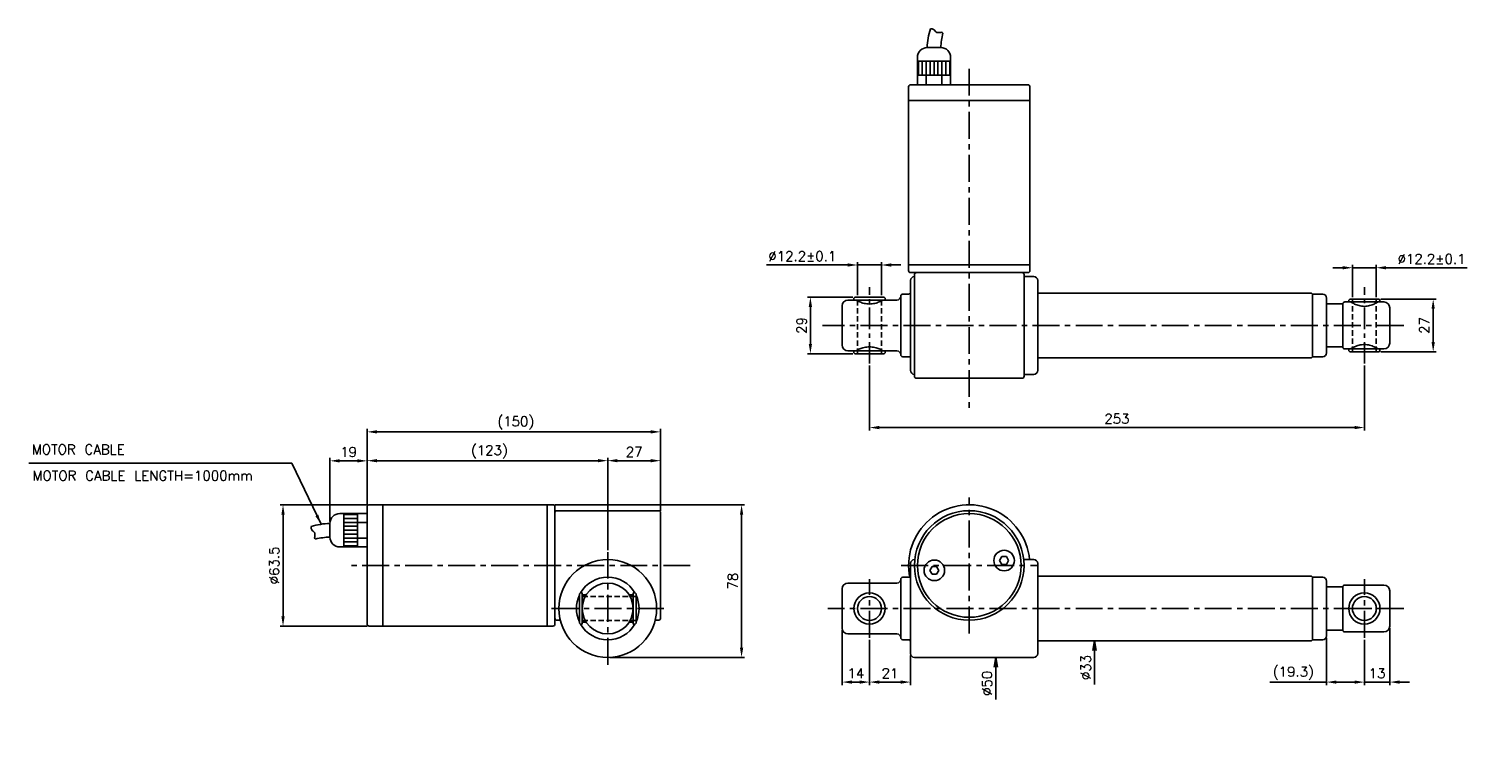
# Model space of a CAD drawing. Extents: x -172 to 564, y 146 to 517.
import ezdxf

# ---------------------------------------------------------------- set-up
doc = ezdxf.new("R2010")
doc.units = 0
doc.header["$LTSCALE"] = 11
doc.header["$MEASUREMENT"] = 0
doc.header["$PDMODE"] = 3
doc.linetypes.add('CENTER', pattern=[2, 1.25, -0.25, 0.25, -0.25])
doc.linetypes.add('HIDDEN', pattern=[0.375, 0.25, -0.125])
doc.layers.get('0').update_dxf_attribs({"linetype": 'CONTINUOUS'})
doc.layers.get('DEFPOINTS').update_dxf_attribs({"linetype": 'CONTINUOUS'})
for name, color, linetype in [('CE', 7, 'CENTER'), ('DIM', 7, 'CONTINUOUS'), ('HIDDEN', 7, 'HIDDEN')]:
    doc.layers.add(name, color=color, linetype=linetype)
doc.styles.get("Standard").update_dxf_attribs({"font": 'txt.shx'})
doc.dimstyles.new('FU-2D', dxfattribs={"dimtxt": 2, "dimasz": 2, "dimexe": 1.5, "dimexo": 1, "dimgap": 0.8, "dimtad": 1, "dimdec": 3, "dimtxsty": 'STANDARD', "dimblk1": 'OPEN', "dimblk2": 'OPEN', "dimsah": 1, "dimcen": -1.5, "dimclrd": 256, "dimclre": 256, "dimclrt": 256, "dimazin": 3, "dimtp": 0.3, "dimtfac": 0.8, "dimtmove": 0, "dimatfit": 3, "dimtolj": 1})

# ---------------------------------------------------------------- blocks, each defined once
blk = doc.blocks.new('_OPEN')
at = {"color": 0, "linetype": 'BYBLOCK'}
for p, q in [((-1, 0.17), (0, 0)), ((0, 0), (-1, -0.17)), ((0, 0), (-1, 0))]:
    blk.add_line(p, q, dxfattribs=at)
blk = doc.blocks.new('*D1')
at = {"layer": 'DEFPOINTS', "color": 0}
for p in [(322.59, 195.79), (342.01, 195.79), (339.43, 145.79)]:
    blk.add_point(p, dxfattribs=at)
at = {"layer": 'DIM'}
blk.add_line((322.59, 190.79), (322.59, 174.29), dxfattribs=at)
at = {"layer": 'DIM', "xscale": 5, "yscale": 5, "zscale": 5, "rotation": 90}
blk.add_blockref('_OPEN', (322.59, 195.79), dxfattribs=at)
at = {"layer": 'DIM', "insert": (318.09, 182.54), "char_height": 5, "attachment_point": 5, "rotation": 90}
blk.add_mtext('\\A1;%%c50', dxfattribs=at)
blk = doc.blocks.new('*D2')
at = {"layer": 'DEFPOINTS', "color": 0}
for p in [(344.76, 204.29), (373.13, 204.29), (344.76, 171.29)]:
    blk.add_point(p, dxfattribs=at)
at = {"layer": 'DIM'}
blk.add_line((373.13, 199.29), (373.13, 181.96), dxfattribs=at)
at = {"layer": 'DIM', "xscale": 5, "yscale": 5, "zscale": 5, "rotation": 90}
blk.add_blockref('_OPEN', (373.13, 204.29), dxfattribs=at)
at = {"layer": 'DIM', "insert": (368.63, 190.62), "char_height": 5, "attachment_point": 5, "rotation": 90}
blk.add_mtext('\\A1;%%c33', dxfattribs=at)
blk = doc.blocks.new('*D3')
at = {"layer": 'DEFPOINTS', "color": 0}
for p in [(258.01, 205.79), (279.01, 197.79), (279.01, 183.17)]:
    blk.add_point(p, dxfattribs=at)
at = {"layer": 'DIM'}
for p, q in [((258.01, 204.79), (258.01, 181.67)), ((279.01, 196.79), (279.01, 181.67)), ((263.01, 183.17), (274.01, 183.17))]:
    blk.add_line(p, q, dxfattribs=at)
for points in [[(263.01, 184), (263.01, 182.34), (258.01, 183.17)], [(274.01, 184), (274.01, 182.34), (279.01, 183.17)]]:
    blk.add_solid(points, dxfattribs=at)
at = {"layer": 'DIM', "insert": (268.51, 187.67), "char_height": 5, "attachment_point": 5}
blk.add_mtext('21', dxfattribs=at)
blk = doc.blocks.new('*D4')
at = {"layer": 'DEFPOINTS', "color": 0}
for p in [(244.01, 210.79), (258.01, 205.79), (244.01, 183.17)]:
    blk.add_point(p, dxfattribs=at)
at = {"layer": 'DIM'}
for p, q in [((244.01, 209.79), (244.01, 181.67)), ((258.01, 204.79), (258.01, 181.67)), ((253.01, 183.17), (249.01, 183.17))]:
    blk.add_line(p, q, dxfattribs=at)
for points in [[(249.01, 184), (249.01, 182.34), (244.01, 183.17)], [(253.01, 184), (253.01, 182.34), (258.01, 183.17)]]:
    blk.add_solid(points, dxfattribs=at)
at = {"layer": 'DIM', "insert": (251.01, 187.67), "char_height": 5, "attachment_point": 5}
blk.add_mtext('14', dxfattribs=at)
blk = doc.blocks.new('*D5')
at = {"layer": 'DEFPOINTS', "color": 0}
for p in [(524.01, 211.79), (511.01, 205.79), (524.01, 183.17)]:
    blk.add_point(p, dxfattribs=at)
at = {"layer": 'DIM'}
for p, q in [((524.01, 210.79), (524.01, 181.67)), ((511.01, 204.79), (511.01, 181.67)), ((506.01, 183.17), (501.01, 183.17)), ((511.01, 183.17), (524.01, 183.17)), ((529.01, 183.17), (534.01, 183.17))]:
    blk.add_line(p, q, dxfattribs=at)
for points in [[(506.01, 184), (506.01, 182.34), (511.01, 183.17)], [(529.01, 184), (529.01, 182.34), (524.01, 183.17)]]:
    blk.add_solid(points, dxfattribs=at)
at = {"layer": 'DIM', "insert": (517.51, 187.67), "char_height": 5, "attachment_point": 5}
blk.add_mtext('13', dxfattribs=at)
blk = doc.blocks.new('*D6')
at = {"layer": 'DEFPOINTS', "color": 0}
for p in [(491.71, 206.79), (511.01, 205.79), (511.01, 183.17)]:
    blk.add_point(p, dxfattribs=at)
at = {"layer": 'DIM'}
for p, q in [((491.71, 205.79), (491.71, 181.67)), ((511.01, 204.79), (511.01, 181.67)), ((491.71, 183.17), (462.71, 183.17)), ((506.01, 183.17), (496.71, 183.17))]:
    blk.add_line(p, q, dxfattribs=at)
for points in [[(496.71, 184), (496.71, 182.34), (491.71, 183.17)], [(506.01, 184), (506.01, 182.34), (511.01, 183.17)]]:
    blk.add_solid(points, dxfattribs=at)
at = {"layer": 'DIM', "insert": (474.71, 187.67), "char_height": 5, "attachment_point": 5}
blk.add_mtext('(19.3)', dxfattribs=at)
blk = doc.blocks.new('*D8')
at = {"layer": 'DEFPOINTS', "color": 0}
for p in [(518.51, 378.98), (518.51, 351.98), (546.21, 351.98)]:
    blk.add_point(p, dxfattribs=at)
at = {"layer": 'DIM'}
for p, q in [((519.51, 378.98), (547.71, 378.98)), ((546.21, 373.98), (546.21, 356.98)), ((519.51, 351.98), (547.71, 351.98))]:
    blk.add_line(p, q, dxfattribs=at)
for points in [[(545.37, 373.98), (547.04, 373.98), (546.21, 378.98)], [(545.37, 356.98), (547.04, 356.98), (546.21, 351.98)]]:
    blk.add_solid(points, dxfattribs=at)
at = {"layer": 'DIM', "insert": (541.71, 365.48), "char_height": 5, "attachment_point": 5, "rotation": 90}
blk.add_mtext('27', dxfattribs=at)
blk = doc.blocks.new('*D9')
at = {"layer": 'DEFPOINTS', "color": 0}
for p in [(517.11, 394.96), (504.91, 378.98), (517.11, 378.98)]:
    blk.add_point(p, dxfattribs=at)
at = {"layer": 'DIM'}
for p, q in [((499.91, 394.96), (494.91, 394.96)), ((504.91, 379.98), (504.91, 396.46)), ((504.91, 394.96), (517.11, 394.96)), ((517.11, 379.98), (517.11, 396.46)), ((522.11, 394.96), (563.61, 394.96))]:
    blk.add_line(p, q, dxfattribs=at)
for points in [[(499.91, 395.79), (499.91, 394.12), (504.91, 394.96)], [(522.11, 395.79), (522.11, 394.12), (517.11, 394.96)]]:
    blk.add_solid(points, dxfattribs=at)
at = {"layer": 'DIM', "insert": (545.36, 399.46), "char_height": 5, "attachment_point": 5}
blk.add_mtext('%%c12.2%%p0.1', dxfattribs=at)
blk = doc.blocks.new('*D10')
at = {"layer": 'DEFPOINTS', "color": 0}
for p in [(264.11, 396.37), (251.91, 379.98), (264.11, 379.98)]:
    blk.add_point(p, dxfattribs=at)
at = {"layer": 'DIM'}
for p, q in [((251.91, 380.98), (251.91, 397.87)), ((264.11, 380.98), (264.11, 397.87)), ((246.91, 396.37), (205.41, 396.37)), ((264.11, 396.37), (251.91, 396.37)), ((269.11, 396.37), (274.11, 396.37))]:
    blk.add_line(p, q, dxfattribs=at)
for points in [[(246.91, 397.21), (246.91, 395.54), (251.91, 396.37)], [(269.11, 397.21), (269.11, 395.54), (264.11, 396.37)]]:
    blk.add_solid(points, dxfattribs=at)
at = {"layer": 'DIM', "insert": (223.66, 400.87), "char_height": 5, "attachment_point": 5}
blk.add_mtext('%%c12.2%%p0.1', dxfattribs=at)
blk = doc.blocks.new('*D11')
at = {"layer": 'DEFPOINTS', "color": 0}
for p in [(250.51, 379.98), (227.8, 350.98), (250.51, 350.98)]:
    blk.add_point(p, dxfattribs=at)
at = {"layer": 'DIM'}
for p, q in [((249.51, 379.98), (226.3, 379.98)), ((227.8, 374.98), (227.8, 355.98)), ((249.51, 350.98), (226.3, 350.98))]:
    blk.add_line(p, q, dxfattribs=at)
for points in [[(226.96, 374.98), (228.63, 374.98), (227.8, 379.98)], [(226.96, 355.98), (228.63, 355.98), (227.8, 350.98)]]:
    blk.add_solid(points, dxfattribs=at)
at = {"layer": 'DIM', "insert": (223.3, 365.48), "char_height": 5, "attachment_point": 5, "rotation": 90}
blk.add_mtext('29', dxfattribs=at)
blk = doc.blocks.new('*D12')
at = {"layer": 'DEFPOINTS', "color": 0}
for p in [(2.18, 273.79), (-41.82, 211.79), (2.18, 211.79)]:
    blk.add_point(p, dxfattribs=at)
at = {"layer": 'DIM'}
for p, q in [((1.18, 273.79), (-43.32, 273.79)), ((-41.82, 268.79), (-41.82, 216.79)), ((1.18, 211.79), (-43.32, 211.79))]:
    blk.add_line(p, q, dxfattribs=at)
for points in [[(-42.65, 268.79), (-40.98, 268.79), (-41.82, 273.79)], [(-42.65, 216.79), (-40.98, 216.79), (-41.82, 211.79)]]:
    blk.add_solid(points, dxfattribs=at)
at = {"layer": 'DIM', "insert": (-46.32, 242.79), "char_height": 5, "attachment_point": 5, "rotation": 90}
blk.add_mtext('%%c63.5', dxfattribs=at)
blk = doc.blocks.new('*D13')
at = {"layer": 'DEFPOINTS', "color": 0}
for p in [(1.18, 296.26), (1.18, 272.79), (-17.82, 264.29)]:
    blk.add_point(p, dxfattribs=at)
at = {"layer": 'DIM'}
for p, q in [((-17.82, 265.29), (-17.82, 297.76)), ((-12.82, 296.26), (-3.82, 296.26)), ((1.18, 273.79), (1.18, 297.76))]:
    blk.add_line(p, q, dxfattribs=at)
for points in [[(-12.82, 297.09), (-12.82, 295.42), (-17.82, 296.26)], [(-3.82, 297.09), (-3.82, 295.42), (1.18, 296.26)]]:
    blk.add_solid(points, dxfattribs=at)
at = {"layer": 'DIM', "insert": (-8.32, 300.76), "char_height": 5, "attachment_point": 5}
blk.add_mtext('19', dxfattribs=at)
blk = doc.blocks.new('*D14')
at = {"layer": 'DEFPOINTS', "color": 0}
for p in [(124.18, 296.35), (1.18, 272.79), (124.18, 249.54)]:
    blk.add_point(p, dxfattribs=at)
at = {"layer": 'DIM'}
for p, q in [((1.18, 273.79), (1.18, 297.85)), ((6.18, 296.35), (119.18, 296.35)), ((124.18, 250.54), (124.18, 297.85))]:
    blk.add_line(p, q, dxfattribs=at)
for points in [[(6.18, 297.18), (6.18, 295.52), (1.18, 296.35)], [(119.18, 297.18), (119.18, 295.52), (124.18, 296.35)]]:
    blk.add_solid(points, dxfattribs=at)
at = {"layer": 'DIM', "insert": (63.68, 300.85), "char_height": 5, "attachment_point": 5}
blk.add_mtext('(123)', dxfattribs=at)
blk = doc.blocks.new('*D15')
at = {"layer": 'DEFPOINTS', "color": 0}
for p in [(151.18, 296.35), (151.18, 269.79), (124.18, 249.54)]:
    blk.add_point(p, dxfattribs=at)
at = {"layer": 'DIM'}
for p, q in [((124.18, 250.54), (124.18, 297.85)), ((129.18, 296.35), (146.18, 296.35)), ((151.18, 270.79), (151.18, 297.85))]:
    blk.add_line(p, q, dxfattribs=at)
for points in [[(129.18, 297.18), (129.18, 295.52), (124.18, 296.35)], [(146.18, 297.18), (146.18, 295.52), (151.18, 296.35)]]:
    blk.add_solid(points, dxfattribs=at)
at = {"layer": 'DIM', "insert": (137.68, 300.85), "char_height": 5, "attachment_point": 5}
blk.add_mtext('27', dxfattribs=at)
blk = doc.blocks.new('*D16')
at = {"layer": 'DEFPOINTS', "color": 0}
for p in [(1.18, 311.08), (1.18, 272.79), (151.18, 269.79)]:
    blk.add_point(p, dxfattribs=at)
at = {"layer": 'DIM'}
for p, q in [((1.18, 273.79), (1.18, 312.58)), ((146.18, 311.08), (6.18, 311.08)), ((151.18, 270.79), (151.18, 312.58))]:
    blk.add_line(p, q, dxfattribs=at)
for points in [[(6.18, 311.91), (6.18, 310.24), (1.18, 311.08)], [(146.18, 311.91), (146.18, 310.24), (151.18, 311.08)]]:
    blk.add_solid(points, dxfattribs=at)
at = {"layer": 'DIM', "insert": (77.18, 315.58), "char_height": 5, "attachment_point": 5}
blk.add_mtext('(150)', dxfattribs=at)
blk = doc.blocks.new('*D17')
at = {"layer": 'DEFPOINTS', "color": 0}
for p in [(96.18, 273.79), (124.18, 195.79), (192.61, 195.79)]:
    blk.add_point(p, dxfattribs=at)
at = {"layer": 'DIM'}
for p, q in [((97.18, 273.79), (194.11, 273.79)), ((192.61, 268.79), (192.61, 200.79)), ((125.18, 195.79), (194.11, 195.79))]:
    blk.add_line(p, q, dxfattribs=at)
for points in [[(191.78, 268.79), (193.45, 268.79), (192.61, 273.79)], [(191.78, 200.79), (193.45, 200.79), (192.61, 195.79)]]:
    blk.add_solid(points, dxfattribs=at)
at = {"layer": 'DIM', "insert": (188.11, 234.79), "char_height": 5, "attachment_point": 5, "rotation": 90}
blk.add_mtext('78', dxfattribs=at)
blk = doc.blocks.new('*D19')
at = {"layer": 'DEFPOINTS', "color": 0}
for p in [(258.01, 345.98), (511.01, 345.98), (511.01, 313.27)]:
    blk.add_point(p, dxfattribs=at)
at = {"layer": 'DIM'}
for p, q in [((258.01, 344.98), (258.01, 311.77)), ((511.01, 344.98), (511.01, 311.77)), ((263.01, 313.27), (506.01, 313.27))]:
    blk.add_line(p, q, dxfattribs=at)
for points in [[(263.01, 314.11), (263.01, 312.44), (258.01, 313.27)], [(506.01, 314.11), (506.01, 312.44), (511.01, 313.27)]]:
    blk.add_solid(points, dxfattribs=at)
at = {"layer": 'DIM', "insert": (384.51, 317.77), "char_height": 5, "attachment_point": 5}
blk.add_mtext('253', dxfattribs=at)

msp = doc.modelspace()

# ---------------------------------------------------------------- linework, layer by layer
for p, q in [((287.5101, 507.4754), (294.5101, 507.4754)), ((282.5101, 493.4754), (282.5101, 502.4754)), ((282.5101, 500.4754), (299.5101, 500.4754)), ((283.0101, 493.4754), (283.0101, 500.4754)), ((285.0101, 493.4754), (285.0101, 500.4754)), ((287.0101, 493.4754), (287.0101, 500.4754)), ((289.0101, 493.4754), (289.0101, 500.4754)), ((291.0101, 493.4754), (291.0101, 500.4754)), ((293.0101, 493.4754), (293.0101, 500.4754)), ((295.0101, 493.4754), (295.0101, 500.4754)), ((297.0101, 493.4754), (297.0101, 500.4754)), ((299.0101, 493.4754), (299.0101, 500.4754)), ((299.5101, 493.4754), (299.5101, 502.4754)), ((282.5101, 493.4754), (299.5101, 493.4754)), ((282.5101, 488.4754), (282.5101, 493.4754)), ((287.0101, 488.4754), (287.0101, 493.4754)), ((295.0101, 488.4754), (295.0101, 493.4754)), ((299.5101, 488.4754), (299.5101, 493.4754)), ((278.0101, 487.4754), (278.0101, 393.4754)), ((339.0101, 488.4754), (279.0101, 488.4754)), ((339.0101, 488.4754), (279.0101, 488.4754)), ((340.0101, 393.4754), (340.0101, 487.4754)), ((340.0101, 480.4754), (278.0101, 480.4754)), ((340.0101, 396.4754), (278.0101, 396.4754)), ((339.0101, 392.4754), (279.0101, 392.4754)), ((281.0101, 391.4754), (281.0101, 339.4754)), ((342.0101, 390.4754), (337.0074, 390.4754)), ((337.0101, 339.4754), (337.0101, 391.4754)), ((279.0101, 388.4754), (279.0101, 342.4754)), ((344.0101, 385.6754), (344.0007, 385.6849)), ((344.0101, 388.4754), (344.0101, 342.4754)), ((244.0101, 375.4754), (244.0101, 355.4754)), ((250.0101, 378.4754), (247.0101, 378.4754)), ((250.5101, 379.9754), (250.0101, 379.4754)), ((250.0101, 379.4754), (250.0101, 378.4754)), ((250.0101, 378.4754), (258.0101, 378.4754)), ((250.5101, 379.9754), (258.0101, 379.9754)), ((258.0101, 379.9754), (265.5101, 379.9754)), ((258.0101, 378.4754), (266.0101, 378.4754)), ((266.0101, 379.4754), (265.5101, 379.9754)), ((266.0101, 378.4754), (266.0101, 379.4754)), ((272.0101, 378.4754), (266.0101, 378.4754)), ((274.0101, 380.4754), (274.0101, 350.4754)), ((278.0101, 381.4754), (275.0101, 381.4754)), ((484.0101, 381.9754), (344.0101, 381.9754)), ((484.5101, 381.4754), (484.0101, 381.9754)), ((484.5101, 365.4754), (484.5101, 381.4754)), ((489.7101, 381.4754), (484.5101, 381.4754)), ((491.7101, 365.4754), (491.7101, 379.4754)), ((499.5101, 376.4754), (491.7101, 376.4754)), ((500.0101, 375.9754), (499.5101, 376.4754)), ((500.0101, 376.4754), (500.0101, 354.4754)), ((504.0101, 377.4754), (501.0101, 377.4754)), ((503.5101, 378.9754), (503.0101, 378.4754)), ((503.0101, 378.4754), (503.0101, 377.4754)), ((503.0101, 377.4754), (511.0101, 377.4754)), ((503.5101, 378.9754), (511.0101, 378.9754)), ((511.0101, 378.9754), (518.5101, 378.9754)), ((511.0101, 377.4754), (519.0101, 377.4754)), ((521.0101, 377.4754), (518.0101, 377.4754)), ((519.0101, 378.4754), (518.5101, 378.9754)), ((519.0101, 377.4754), (519.0101, 378.4754)), ((524.0101, 374.4754), (524.0101, 356.4754)), ((484.5101, 349.4754), (484.5101, 365.4754)), ((491.7101, 351.4754), (491.7101, 365.4754)), ((491.7101, 354.4754), (499.5101, 354.4754)), ((499.5101, 354.4754), (500.0101, 354.9754)), ((501.0101, 353.4754), (504.0101, 353.4754)), ((503.0101, 353.4754), (503.0101, 352.4754)), ((503.0101, 353.4754), (511.0101, 353.4754)), ((511.0101, 353.4754), (519.0101, 353.4754)), ((519.0101, 353.4754), (521.0101, 353.4754)), ((519.0101, 352.4754), (519.0101, 353.4754)), ((247.0101, 352.4754), (250.0101, 352.4754)), ((250.0101, 352.4754), (250.0101, 351.4754)), ((250.0101, 352.4754), (258.0101, 352.4754)), ((250.0101, 351.4754), (250.5101, 350.9754)), ((250.5101, 350.9754), (258.0101, 350.9754)), ((258.0101, 352.4754), (266.0101, 352.4754)), ((258.0101, 350.9754), (265.5101, 350.9754)), ((265.5101, 350.9754), (266.0101, 351.4754)), ((266.0101, 352.4754), (272.0101, 352.4754)), ((266.0101, 351.4754), (266.0101, 352.4754)), ((275.0101, 349.4754), (278.0101, 349.4754)), ((344.0101, 348.9754), (484.0101, 348.9754)), ((484.0101, 348.9754), (484.5101, 349.4754)), ((484.5101, 349.4754), (489.7101, 349.4754)), ((503.0101, 352.4754), (503.5101, 351.9754)), ((503.5101, 351.9754), (511.0101, 351.9754)), ((511.0101, 351.9754), (518.5101, 351.9754)), ((518.5101, 351.9754), (519.0101, 352.4754)), ((282.0101, 338.4754), (336.0101, 338.4754)), ((337.0074, 340.4754), (342.0101, 340.4754)), ((344.0002, 345.2655), (344.0101, 345.2754)), ((1.1833, 272.7888), (1.1833, 212.7888)), ((96.1833, 273.7888), (2.1833, 273.7888)), ((9.1833, 273.7888), (9.1833, 211.7888)), ((93.1833, 273.7888), (93.1833, 211.7888)), ((97.1833, 272.7888), (97.1833, 238.6136)), ((-3.8167, 269.2888), (-12.8167, 269.2888)), ((-10.8167, 269.2888), (-10.8167, 252.2888)), ((-3.8167, 268.7888), (-10.8167, 268.7888)), ((-3.8167, 266.7888), (-10.8167, 266.7888)), ((-3.8167, 264.7888), (-10.8167, 264.7888)), ((1.1833, 269.2888), (-3.8167, 269.2888)), ((-3.8167, 269.2888), (-3.8167, 252.2888)), ((-3.8167, 269.2888), (-3.8167, 252.2888)), ((1.1833, 264.7888), (-3.8167, 264.7888)), ((150.1833, 270.7888), (98.1833, 270.7888)), ((151.1833, 215.7888), (151.1833, 269.7888)), ((-17.8167, 264.2888), (-17.8167, 257.2888)), ((-3.8167, 262.7888), (-10.8167, 262.7888)), ((-3.8167, 260.7888), (-10.8167, 260.7888)), ((-3.8167, 258.7888), (-10.8167, 258.7888)), ((-3.8167, 252.2888), (-12.8167, 252.2888)), ((-3.8167, 256.7888), (-10.8167, 256.7888)), ((-3.8167, 254.7888), (-10.8167, 254.7888)), ((-3.8167, 252.7888), (-10.8167, 252.7888)), ((1.1833, 256.7888), (-3.8167, 256.7888)), ((1.1833, 252.2888), (-3.8167, 252.2888)), ((279.0101, 243.7888), (279.0101, 197.7888)), ((281.1676, 245.7888), (281.0101, 245.7888)), ((324.5256, 245.294), (325.6803, 247.294)), ((325.6803, 243.294), (324.5256, 245.294)), ((325.6803, 247.294), (327.9897, 247.294)), ((327.9897, 243.294), (325.6803, 243.294)), ((327.9897, 247.294), (329.1444, 245.294)), ((329.1444, 245.294), (327.9897, 243.294)), ((342.0101, 245.7888), (336.849, 245.7888)), ((344.0101, 243.7888), (344.0101, 197.7888)), ((97.1833, 238.6136), (97.1833, 212.7888)), ((274.0101, 235.7888), (274.0101, 205.7888)), ((278.0101, 236.7888), (275.0101, 236.7888)), ((288.8759, 240.2837), (290.0306, 242.2837)), ((290.0306, 238.2837), (288.8759, 240.2837)), ((290.0306, 242.2837), (292.34, 242.2837)), ((292.34, 238.2837), (290.0306, 238.2837)), ((292.34, 242.2837), (293.4947, 240.2837)), ((293.4947, 240.2837), (292.34, 238.2837)), ((336.9931, 241.7888), (336.9889, 241.7888)), ((344.0101, 240.9888), (344.0007, 240.9983)), ((344.0041, 237.5449), (344.0101, 237.5388)), ((484.0101, 237.2888), (344.0101, 237.2888)), ((484.5101, 236.7888), (484.0101, 237.2888)), ((484.5101, 204.7888), (484.5101, 236.7888)), ((489.7101, 236.7888), (484.5101, 236.7888)), ((110.1833, 228.7888), (109.6833, 228.2888)), ((109.6833, 213.2888), (109.6833, 228.2888)), ((111.1833, 228.7888), (110.1833, 228.7888)), ((111.1833, 220.8898), (111.1833, 228.7888)), ((138.1833, 228.7888), (137.1833, 228.7888)), ((137.1833, 212.7888), (137.1833, 228.7888)), ((138.6833, 228.2888), (138.1833, 228.7888)), ((138.6833, 213.2888), (138.6833, 228.2888)), ((244.0101, 230.7888), (244.0101, 210.7888)), ((272.0101, 233.7888), (247.0101, 233.7888)), ((333.0101, 228.359), (333.0101, 228.3683)), ((333.5101, 229.2341), (333.5101, 229.2352)), ((335.0101, 232.3993), (335.0101, 232.4042)), ((335.8101, 234.6837), (335.8101, 234.6957)), ((491.7101, 206.7888), (491.7101, 234.7888)), ((499.5101, 231.7888), (491.7101, 231.7888)), ((500.0101, 231.2888), (499.5101, 231.7888)), ((500.0101, 231.7888), (500.0101, 220.7888)), ((521.0101, 232.7888), (501.0101, 232.7888)), ((524.0101, 229.7888), (524.0101, 220.7888)), ((113.2265, 227.7888), (111.1833, 227.7888)), ((111.1833, 212.7888), (111.1833, 220.6887)), ((135.1378, 227.7888), (135.1374, 227.7888)), ((137.1833, 227.7888), (135.1378, 227.7888)), ((291.0101, 221.3499), (291.0101, 221.3499)), ((330.0101, 224.273), (330.0101, 224.2695)), ((500.0101, 220.7888), (500.0101, 209.7888)), ((524.0101, 220.7888), (524.0101, 211.7888)), ((98.1833, 214.7888), (99.9114, 214.7888)), ((109.6833, 213.2888), (110.1833, 212.7888)), ((111.1833, 213.7888), (113.2285, 213.7888)), ((135.1354, 213.7888), (135.1378, 213.7888)), ((135.1378, 213.7888), (137.1833, 213.7888)), ((138.1833, 212.7888), (138.6833, 213.2888)), ((148.4527, 214.7888), (150.1833, 214.7888)), ((321.0101, 217.491), (321.0101, 217.4907)), ((2.1833, 211.7888), (96.1833, 211.7888)), ((110.1833, 212.7888), (111.1833, 212.7888)), ((137.1833, 212.7888), (138.1833, 212.7888)), ((247.0101, 207.7888), (272.0101, 207.7888)), ((491.7101, 209.7888), (499.5101, 209.7888)), ((499.5101, 209.7888), (500.0101, 210.2888)), ((501.0101, 208.7888), (521.0101, 208.7888)), ((275.0101, 204.7888), (278.0101, 204.7888)), ((344.0002, 200.5789), (344.0101, 200.5888)), ((344.0101, 204.0388), (344.0039, 204.0326)), ((344.0101, 204.2888), (484.0101, 204.2888)), ((484.0101, 204.2888), (484.5101, 204.7888)), ((484.5101, 204.7888), (489.7101, 204.7888)), ((281.0101, 195.7888), (342.0101, 195.7888))]:
    msp.add_line(p, q)
for centre, radius in [((309.0101, 242.7888), 28), ((309.0101, 242.7888), 26.5), ((326.835, 245.294), 5.25), ((124.1833, 220.7888), 25), ((291.1853, 240.2837), 5.25), ((124.1833, 220.7888), 13), ((258.0101, 220.7888), 8), ((511.0101, 220.7888), 8), ((258.0101, 220.7888), 6.1), ((511.0101, 220.7888), 6.1)]:
    msp.add_circle(centre, radius)
for centre, radius, start, end in [((320.9961, 506.626), 33.4967, 161.8094251, 178.5469513), ((327.9961, 506.626), 33.4967, 165.7246332, 178.5469513), ((287.5101, 502.4754), 5, 90, 180), ((294.5101, 502.4754), 5, 0, 90), ((279.0101, 487.4754), 1, 90, 180), ((339.0101, 487.4754), 1, 0, 90), ((279.0101, 393.4754), 1, 180, 270), ((281.0101, 388.4754), 2, 90.0799032, 180), ((282.0101, 391.4754), 1, 90, 180), ((336.0101, 391.4754), 1, 0, 90), ((339.0101, 393.4754), 1, 270, 0), ((342.0101, 388.4754), 2, 0, 90), ((278.0101, 382.4754), 1, 270, 0), ((247.0101, 375.4754), 3, 90, 180), ((272.0101, 380.4754), 2, 270, 0), ((275.0101, 380.4754), 1, 90, 180), ((489.7101, 379.4754), 2, 0, 90), ((501.0101, 376.4754), 1, 90, 180), ((521.0101, 374.4754), 3, 0, 90), ((247.0101, 355.4754), 3, 180, 270), ((501.0101, 354.4754), 1, 180, 270), ((521.0101, 356.4754), 3, 270, 0), ((272.0101, 350.4754), 2, 0, 90), ((275.0101, 350.4754), 1, 180, 270), ((278.0101, 348.4754), 1, 360, 90), ((489.7101, 351.4754), 2, 270, 0), ((281.0101, 342.4754), 2, 180, 269.9200968), ((282.0101, 339.4754), 1, 180, 270), ((336.0101, 339.4754), 1, 270, 0), ((342.0101, 342.4754), 2, 270, 0), ((2.1833, 272.7888), 1, 90, 180), ((96.1833, 272.7888), 1, 0, 90), ((309.0101, 242.7888), 31, 5.5605602, 188), ((-12.8167, 264.2888), 5, 90, 180), ((98.1833, 269.7888), 1, 90, 180), ((150.1833, 269.7888), 1, 0, 90), ((-16.9673, 230.8029), 33.4967, 91.4530487, 108.1905749), ((-16.9673, 223.8029), 33.4967, 91.4530487, 104.2753668), ((-12.8167, 257.2888), 5, 180, 270), ((281.0101, 243.7888), 2, 90, 180), ((326.835, 245.294), 2.15, 188.6333629, 188.6425483), ((326.835, 245.294), 2.15, 170.7914694, 170.8314636), ((326.835, 245.294), 2.15, 129.1685364, 129.2085306), ((326.835, 245.294), 2.15, 231.3574517, 231.3666371), ((326.835, 245.294), 2.15, 110.9673364, 110.9976753), ((326.835, 245.294), 2.15, 69.0023247, 69.0326636), ((342.0101, 243.7888), 2, 0, 90), ((124.1833, 220.7888), 16, 30.0095525, 149.9904475), ((272.0101, 235.7888), 2, 270, 0), ((275.0101, 235.7888), 1, 90, 180), ((278.0101, 237.7888), 1, 270, 0), ((309.0101, 242.7888), 31, 188, 190.8346314), ((291.1853, 240.2837), 2.15, 188.6333629, 188.6425483), ((291.1853, 240.2837), 2.15, 170.7914694, 170.8314636), ((291.1853, 240.2837), 2.15, 129.1685364, 129.2085306), ((291.1853, 240.2837), 2.15, 231.3574517, 231.3666371), ((291.1853, 240.2837), 2.15, 110.9673364, 110.9976753), ((291.1853, 240.2837), 2.15, 69.0023247, 69.0326636), ((489.7101, 234.7888), 2, 0, 90), ((247.0101, 230.7888), 3, 90, 180), ((501.0101, 231.7888), 1, 90, 180), ((521.0101, 229.7888), 3, 0, 90), ((124.1833, 220.7888), 16, 154.8453889, 205.1740763), ((124.1833, 220.7888), 16, 334.8245095, 25.159825), ((98.1833, 215.7888), 1, 180, 270), ((150.1833, 215.7888), 1, 270, 0), ((2.1833, 212.7888), 1, 180, 270), ((96.1833, 212.7888), 1, 270, 0), ((124.1833, 220.7888), 16, 209.9904484, 270), ((124.1833, 220.7888), 16, 270, 330.0095516), ((247.0101, 210.7888), 3, 180, 270), ((272.0101, 205.7888), 2, 0, 90), ((489.7101, 206.7888), 2, 270, 0), ((501.0101, 209.7888), 1, 180, 270), ((521.0101, 211.7888), 3, 270, 0), ((275.0101, 205.7888), 1, 180, 270), ((278.0101, 203.7888), 1, 360, 90), ((281.0101, 197.7888), 2, 180, 270), ((342.0101, 197.7888), 2, 270, 0)]:
    msp.add_arc(centre, radius, start, end)
for points, knots in [([(289.1734, 517.083), (289.488, 517.1132), (290.2177, 517.0835), (291.3454, 516.574), (292.0116, 515.07), (293.6103, 515.091), (294.9702, 515.4058), (295.3689, 515.13), (295.5337, 514.8857)], [3.0673482, 3.0673482, 3.0673482, 3.0673482, 4.04255326, 5.32150294, 6.51521063, 8.5578032, 9.40158177, 10.43629596, 10.43629596, 10.43629596, 10.43629596]), ([(265.0101, 378.4754), (265.0101, 378.4754), (264.9662, 378.4516), (264.7844, 378.355), (264.6466, 378.2824), (264.2863, 378.0995), (264.0635, 377.9891), (263.5529, 377.7502), (263.2649, 377.6218), (262.6537, 377.3701), (262.3079, 377.2374), (261.5532, 376.9831), (261.1442, 376.8618), (260.2859, 376.656), (259.8358, 376.5717), (258.9235, 376.4586), (258.4612, 376.4299), (257.5591, 376.4299), (257.0968, 376.4586), (256.1845, 376.5717), (255.7344, 376.656), (254.8761, 376.8618), (254.4671, 376.9831), (253.7124, 377.2374), (253.3666, 377.3701), (252.7554, 377.6218), (252.4674, 377.7502), (251.9568, 377.9891), (251.734, 378.0995), (251.3737, 378.2824), (251.2359, 378.355), (251.0541, 378.4516), (251.0101, 378.4754), (251.0101, 378.4754)], [10.80374499, 10.80374499, 10.80374499, 10.80374499, 12.15161463, 12.15161463, 13.49948427, 13.49948427, 14.84735391, 14.84735391, 16.19522355, 16.19522355, 17.54829015, 17.54829015, 18.90135676, 18.90135676, 20.25442336, 20.25442336, 21.60748997, 21.60748997, 22.96055658, 22.96055658, 24.31362318, 24.31362318, 25.66668979, 25.66668979, 27.01975639, 27.01975639, 28.36762603, 28.36762603, 29.71549567, 29.71549567, 31.06336532, 31.06336532, 32.41123496, 32.41123496, 32.41123496, 32.41123496]), ([(511.0101, 375.2222), (510.5564, 375.2222), (510.0925, 375.2549), (509.1787, 375.3825), (508.7287, 375.4771), (507.8716, 375.7067), (507.4637, 375.8415), (506.7108, 376.1226), (506.3659, 376.2687), (505.7566, 376.5446), (505.4694, 376.6849), (504.9593, 376.9456), (504.7364, 377.0658), (504.3755, 377.2651), (504.2372, 377.3442), (504.0545, 377.4494), (504.0101, 377.4754), (504.0101, 377.4754)], [0, 0, 0, 0, 1.36113715, 1.36113715, 2.72227429, 2.72227429, 4.08341144, 4.08341144, 5.44454858, 5.44454858, 6.79803143, 6.79803143, 8.15151428, 8.15151428, 9.50499713, 9.50499713, 10.85847998, 10.85847998, 10.85847998, 10.85847998]), ([(518.0101, 377.4754), (518.0101, 377.4754), (517.9658, 377.4494), (517.7831, 377.3442), (517.6448, 377.2651), (517.2839, 377.0658), (517.061, 376.9456), (516.5509, 376.6849), (516.2637, 376.5446), (515.6544, 376.2687), (515.3095, 376.1226), (514.5566, 375.8415), (514.1486, 375.7067), (513.2916, 375.4771), (512.8416, 375.3825), (511.9278, 375.2549), (511.4639, 375.2222), (511.0101, 375.2222)], [32.57543993, 32.57543993, 32.57543993, 32.57543993, 33.92892278, 33.92892278, 35.28240563, 35.28240563, 36.63588848, 36.63588848, 37.98937133, 37.98937133, 39.35050847, 39.35050847, 40.71164562, 40.71164562, 42.07278277, 42.07278277, 43.43391991, 43.43391991, 43.43391991, 43.43391991]), ([(251.0102, 352.4754), (251.0106, 352.4757), (251.0546, 352.4995), (251.2359, 352.5958), (251.3737, 352.6684), (251.734, 352.8514), (251.9568, 352.9617), (252.4674, 353.2006), (252.7554, 353.329), (253.3666, 353.5807), (253.7124, 353.7134), (254.4671, 353.9677), (254.8761, 354.0891), (255.7344, 354.2948), (256.1845, 354.3791), (257.0968, 354.4923), (257.5591, 354.521), (258.4612, 354.521), (258.9235, 354.4923), (259.8358, 354.3791), (260.2859, 354.2948), (261.1442, 354.0891), (261.5532, 353.9677), (262.3079, 353.7134), (262.6537, 353.5807), (263.2649, 353.329), (263.5529, 353.2006), (264.0635, 352.9617), (264.2863, 352.8514), (264.6466, 352.6684), (264.7844, 352.5958), (264.9657, 352.4995), (265.0097, 352.4757), (265.0101, 352.4754)], [10.81103003, 10.81103003, 10.81103003, 10.81103003, 12.15161463, 12.15161463, 13.49948427, 13.49948427, 14.84735391, 14.84735391, 16.19522355, 16.19522355, 17.54829015, 17.54829015, 18.90135676, 18.90135676, 20.25442336, 20.25442336, 21.60748997, 21.60748997, 22.96055658, 22.96055658, 24.31362318, 24.31362318, 25.66668979, 25.66668979, 27.01975639, 27.01975639, 28.36762603, 28.36762603, 29.71549567, 29.71549567, 31.06336532, 31.06336532, 32.40393846, 32.40393846, 32.40393846, 32.40393846]), ([(504.0102, 353.4754), (504.0106, 353.4757), (504.0549, 353.5017), (504.2372, 353.6067), (504.3755, 353.6858), (504.7364, 353.885), (504.9593, 354.0053), (505.4694, 354.2659), (505.7566, 354.4062), (506.3659, 354.6822), (506.7108, 354.8282), (507.4637, 355.1093), (507.8716, 355.2441), (508.7287, 355.4737), (509.1787, 355.5684), (510.0925, 355.696), (510.5564, 355.7286), (511.0101, 355.7286)], [32.58215426, 32.58215426, 32.58215426, 32.58215426, 33.92892278, 33.92892278, 35.28240563, 35.28240563, 36.63588848, 36.63588848, 37.98937133, 37.98937133, 39.35050847, 39.35050847, 40.71164562, 40.71164562, 42.07278277, 42.07278277, 43.43391991, 43.43391991, 43.43391991, 43.43391991]), ([(511.0101, 355.7286), (511.4639, 355.7286), (511.9278, 355.696), (512.8416, 355.5684), (513.2916, 355.4737), (514.1486, 355.2441), (514.5566, 355.1093), (515.3095, 354.8282), (515.6544, 354.6822), (516.2637, 354.4062), (516.5509, 354.2659), (517.061, 354.0053), (517.2839, 353.885), (517.6448, 353.6858), (517.7831, 353.6067), (517.9654, 353.5017), (518.0097, 353.4757), (518.0101, 353.4754)], [0, 0, 0, 0, 1.36113715, 1.36113715, 2.72227429, 2.72227429, 4.08341144, 4.08341144, 5.44454858, 5.44454858, 6.79803143, 6.79803143, 8.15151428, 8.15151428, 9.50499713, 9.50499713, 10.85175565, 10.85175565, 10.85175565, 10.85175565]), ([(-27.4242, 262.6256), (-27.4544, 262.311), (-27.4247, 261.5813), (-26.9153, 260.4536), (-25.4112, 259.7874), (-25.4322, 258.1887), (-25.747, 256.8288), (-25.4713, 256.4301), (-25.227, 256.2653)], [3.0673482, 3.0673482, 3.0673482, 3.0673482, 4.04255326, 5.32150294, 6.51521063, 8.5578032, 9.40158177, 10.43629596, 10.43629596, 10.43629596, 10.43629596])]:
    msp.add_open_spline(points, degree=3, knots=knots)
at = {"layer": 'CE', "color": 2}
for p, q in [((309.0101, 496.6754), (309.0101, 323.2754)), ((531.1717, 365.4754), (234.0101, 365.4754)), ((309.0101, 208.0388), (309.0101, 277.5388)), ((166.3833, 242.7888), (-7.0167, 242.7888)), ((124.1833, 192.0388), (124.1833, 249.5388)), ((274.2601, 242.7888), (343.7601, 242.7888)), ((258.0101, 205.7888), (258.0101, 235.7888)), ((511.0101, 205.7888), (511.0101, 235.7888)), ((95.4333, 220.7888), (152.9333, 220.7888)), ((531.1717, 220.7888), (236.7303, 220.7888))]:
    msp.add_line(p, q, dxfattribs=at)
at = {"layer": 'CE', "color": 2, "ltscale": 0.8}
for p, q in [((258.0101, 345.9754), (258.0101, 384.9754)), ((511.0101, 345.9754), (511.0101, 384.9754))]:
    msp.add_line(p, q, dxfattribs=at)
at = {"layer": 'CE'}
msp.add_line((507.2601, 220.7888), (514.7601, 220.7888), dxfattribs=at)
at = {"layer": 'DIM'}
msp.add_line((-37.2601, 295.0716), (-171.8102, 295.0716), dxfattribs=at)
at = {"layer": 'HIDDEN', "color": 1}
for p, q in [((251.9101, 350.9754), (251.9101, 379.9754)), ((264.1101, 350.9754), (264.1101, 379.9754)), ((504.9101, 351.9754), (504.9101, 378.9754)), ((517.1101, 351.9754), (517.1101, 378.9754)), ((138.6833, 226.8888), (109.6833, 226.8888)), ((138.6833, 214.6888), (109.6833, 214.6888))]:
    msp.add_line(p, q, dxfattribs=at)

# ---------------------------------------------------------------- texts
at = {"layer": 'DIM'}
for s, p in [('MOTOR CABLE', (-170.3005, 299.5805)), ('MOTOR CABLE LENGTH=1000mm', (-169.945, 286.2133))]:
    msp.add_text(s, height=5, dxfattribs=at).set_placement(p)

# ---------------------------------------------------------------- dimensions: what is measured, and where the dimension line sits
for base, p1, p2, text, picture, middle in [((264.1101, 396.3746), (251.9101, 379.9754), (264.1101, 379.9754), '%%c<>%%p0.1', '*D10', (223.6601, 396.3746)), ((517.1101, 394.958), (504.9101, 378.9754), (517.1101, 378.9754), '%%c<>%%p0.1', '*D9', (545.3601, 394.958)), ((1.1833, 311.0774), (151.1833, 269.7888), (1.1833, 272.7888), '(<>)', '*D16', (77.1833, 311.0774)), ((124.1833, 296.3488), (1.1833, 272.7888), (124.1833, 249.5388), '(<>)', '*D14', (63.6833, 296.3488)), ((511.0101, 183.1712), (491.7101, 206.7888), (511.0101, 205.7888), '(<>)', '*D6', (474.7101, 183.1712))]:
    dim = msp.add_linear_dim(base=base, p1=p1, p2=p2, text=text, dimstyle='FU-2D', override={"dimtxt": 5, "dimasz": 5, "dimgap": 2, "dimjust": 2, "dimdec": 2, "dimsah": 0, "dimcen": 1, "dimtp": 0.03, "dimtm": 0.1, "dimatfit": 3, "dimtolj": 0}, dxfattribs=at)
    dim.commit()
    dim.dimension.update_dxf_attribs({"geometry": picture, "text_midpoint": middle, "dimtype": 160})
for base, p1, p2, picture, middle in [((227.797, 350.9754), (250.5101, 379.9754), (250.5101, 350.9754), '*D11', (227.797, 365.4754)), ((546.2061, 351.9754), (518.5101, 378.9754), (518.5101, 351.9754), '*D8', (546.2061, 365.4754)), ((192.6126, 195.7888), (96.1833, 273.7888), (124.1833, 195.7888), '*D17', (192.6126, 234.7888))]:
    dim = msp.add_linear_dim(base=base, p1=p1, p2=p2, angle=90, dimstyle='FU-2D', override={"dimtxt": 5, "dimasz": 5, "dimgap": 2, "dimjust": 2, "dimdec": 2, "dimsah": 0, "dimcen": 1, "dimtp": 0.03, "dimtm": 0.1, "dimatfit": 3, "dimtolj": 0}, dxfattribs=at)
    dim.commit()
    dim.dimension.update_dxf_attribs({"geometry": picture, "text_midpoint": middle, "dimtype": 160})
for base, p1, p2, picture, middle in [((511.0101, 313.2735), (258.0101, 345.9754), (511.0101, 345.9754), '*D19', (384.5101, 313.2735)), ((1.1833, 296.2561), (-17.8167, 264.2888), (1.1833, 272.7888), '*D13', (-8.3167, 296.2561)), ((151.1833, 296.3488), (124.1833, 249.5388), (151.1833, 269.7888), '*D15', (137.6833, 296.3488)), ((244.0101, 183.1712), (258.0101, 205.7888), (244.0101, 210.7888), '*D4', (251.0101, 183.1712)), ((524.0101, 183.1712), (511.0101, 205.7888), (524.0101, 211.7888), '*D5', (517.5101, 183.1712)), ((279.0101, 183.1712), (258.0101, 205.7888), (279.0101, 197.7888), '*D3', (268.5101, 183.1712))]:
    dim = msp.add_linear_dim(base=base, p1=p1, p2=p2, dimstyle='FU-2D', override={"dimtxt": 5, "dimasz": 5, "dimgap": 2, "dimjust": 2, "dimdec": 2, "dimsah": 0, "dimcen": 1, "dimtp": 0.03, "dimtm": 0.1, "dimatfit": 3, "dimtolj": 0}, dxfattribs=at)
    dim.commit()
    dim.dimension.update_dxf_attribs({"geometry": picture, "text_midpoint": middle, "dimtype": 160})
dim = msp.add_linear_dim(base=(-41.8164, 211.7888), p1=(2.1833, 273.7888), p2=(2.1833, 211.7888), angle=90, text='%%c63.5', dimstyle='FU-2D', override={"dimtxt": 5, "dimasz": 5, "dimgap": 2, "dimjust": 2, "dimdec": 2, "dimsah": 0, "dimcen": 1, "dimtp": 0.03, "dimtm": 0.1, "dimatfit": 3, "dimtolj": 0}, dxfattribs=at)
dim.commit()
dim.dimension.update_dxf_attribs({"geometry": '*D12', "text_midpoint": (-41.8164, 242.7888), "dimtype": 160})
for base, p1, p2, text, picture, middle in [((373.1252, 204.2888), (344.7643, 171.2888), (344.7643, 204.2888), '%%c33', '*D2', (368.6252, 190.6222)), ((322.5859, 195.7888), (339.4296, 145.7888), (342.0101, 195.7888), '%%c<>', '*D1', (318.0859, 182.5388))]:
    dim = msp.add_linear_dim(base=base, p1=p1, p2=p2, angle=90, text=text, dimstyle='FU-2D', override={"dimscale": 2.5, "dimjust": 2, "dimse1": 1, "dimse2": 1, "dimsd1": 1, "dimtp": 0}, dxfattribs=at)
    dim.commit()
    dim.dimension.update_dxf_attribs({"geometry": picture, "text_midpoint": middle})

# ---------------------------------------------------------------- leaders
for points, override in [([(-22.3658, 263.8617), (-37.2601, 295.0716)], {"dimtxt": 5, "dimasz": 5, "dimgap": 2, "dimtad": 0, "dimjust": 2, "dimdec": 2, "dimcen": 1, "dimtp": 0.03, "dimtm": 0.1, "dimatfit": 3, "dimtolj": 0}), ([(373.1252, 204.2888), (373.1252, 181.9555)], {"dimtxt": 5, "dimasz": 5, "dimexe": 1, "dimgap": 2, "dimtad": 0, "dimjust": 2, "dimdec": 2, "dimcen": 1, "dimtp": 0.03, "dimtm": 0.1, "dimatfit": 3, "dimtolj": 0}), ([(322.5859, 195.7888), (322.5859, 174.2888)], {"dimtxt": 5, "dimasz": 5, "dimexe": 1, "dimgap": 2, "dimtad": 0, "dimjust": 2, "dimdec": 2, "dimcen": 1, "dimtp": 0.03, "dimtm": 0.1, "dimatfit": 3, "dimtolj": 0})]:
    msp.add_leader(points, dimstyle='FU-2D', override=override, dxfattribs=at)

doc.saveas('drawing.dxf')
